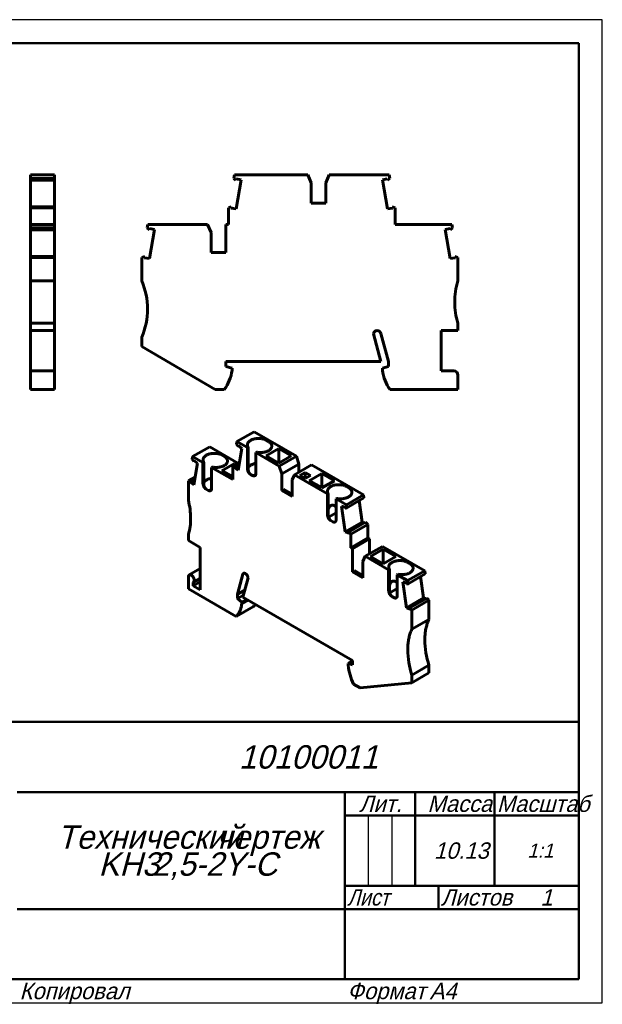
# Model space of a CAD drawing. Header units: millimetres. Extents: x 0 to 297, y 0 to 210.
# Tile 2 of 2: x 173 to 297, y 0 to 210. Entities that reach past the tile are written whole.
import ezdxf

# ---------------------------------------------------------------- set-up
doc = ezdxf.new("R2010")
doc.units = ezdxf.units.MM
doc.styles.add('TextStyle_2', font='T-FLEX Type A.TTF', dxfattribs={"oblique": 15, "height": 3.5})
doc.styles.add('TextStyle_4', font='T-FLEX Type A.TTF', dxfattribs={"width": 0.883061, "oblique": 15, "height": 3.5})
doc.styles.add('TextStyle_6', font='T-FLEX Type A.TTF', dxfattribs={"width": 0.98844, "oblique": 15, "height": 3.5})
doc.styles.add('TextStyle_7', font='T-FLEX Type A.TTF', dxfattribs={"oblique": 15, "height": 5})
doc.styles.add('TextStyle_8', font='T-FLEX Type A.TTF', dxfattribs={"oblique": 15, "height": 3})
doc.styles.add('TextStyle_9', font='T-FLEX Type A.TTF', dxfattribs={"oblique": 15, "height": 3.5})

# ---------------------------------------------------------------- blocks, each defined once
blk = doc.blocks.new('_FR1Страница_1')
at = {"color": 7, "linetype": 'Continuous', "lineweight": 25}
for p, q in [((297, 210), (0, 210)), ((297, 0), (297, 210)), ((247, 40), (247, 25)), ((252, 40), (252, 25)), ((242, 20), (292, 20)), ((262, 20), (262, 20)), ((0, 0), (297, 0))]:
    blk.add_line(p, q, dxfattribs=at)
at = {"color": 7, "linetype": 'Continuous', "lineweight": 50}
for p, q in [((20, 205), (292, 205)), ((292, 205), (292, 5)), ((107, 60), (292, 60)), ((172, 45), (292, 45)), ((242, 45), (242, 5)), ((257, 45), (257, 25)), ((274, 45), (274, 25)), ((242, 40), (292, 40)), ((242, 25), (292, 25)), ((262, 25), (262, 20)), ((172, 20), (292, 20)), ((292, 5), (20, 5))]:
    blk.add_line(p, q, dxfattribs=at)
at = {"color": 7, "oblique": 15}
for s, height, style, p in [('10100011', 5, 'TextStyle_7', (219.37, 50)), ('Лит.', 3.5, 'TextStyle_2', (245.03, 40.76)), ('Масса', 3.5, 'TextStyle_2', (259.65, 40.76)), ('Технический', 5, 'TextStyle_7', (180.55, 32.88)), ('чертеж', 5, 'TextStyle_7', (214.51, 32.88)), ('10.13', 3.5, 'TextStyle_2', (261.03, 30.75)), ('1:1', 3, 'TextStyle_8', (280.99, 31)), ('KH3', 5, 'TextStyle_7', (189.36, 27.12)), ('2,5-2Y-C', 5, 'TextStyle_7', (200.79, 27.12)), ('Листов', 3.5, 'TextStyle_2', (262.5, 20.75)), ('1', 3.5, 'TextStyle_9', (283.78, 20.75)), ('Копировал', 3.5, 'TextStyle_2', (172.5, 0.75)), ('Формат', 3.5, 'TextStyle_2', (242.5, 0.75)), ('A4', 3.5, 'TextStyle_2', (260.12, 0.75))]:
    blk.add_text(s, height=height, dxfattribs=dict(at, style=style)).set_placement(p)
for s, style, width, p in [('Масштаб', 'TextStyle_6', 0.98844, (274.5, 40.76)), ('Лист', 'TextStyle_4', 0.883061, (242.5, 20.75))]:
    blk.add_text(s, height=3.5, dxfattribs=dict(at, style=style, width=width)).set_placement(p)
blk = doc.blocks.new('Страница_1')
at = {"color": 7, "linetype": 'Continuous', "lineweight": 60}
for p, q in [((174.845, 176.103), (174.845, 176.83)), ((174.845, 176.83), (179.995, 176.83)), ((179.995, 176.103), (179.995, 176.83)), ((218.402, 176.83), (218.273, 176.103)), ((218.402, 176.83), (234.087, 176.83)), ((234.087, 176.83), (234.806, 175.13)), ((237.956, 175.13), (238.674, 176.83)), ((238.674, 176.83), (251.46, 176.83)), ((251.588, 176.103), (251.46, 176.83)), ((174.845, 175.709), (174.845, 176.103)), ((174.845, 176.103), (179.995, 176.103)), ((174.845, 175.709), (179.995, 175.709)), ((174.845, 170.019), (174.845, 175.707)), ((179.995, 175.709), (179.995, 176.103)), ((179.995, 170.019), (179.995, 175.707)), ((218.273, 176.103), (218.742, 175.709)), ((218.789, 175.978), (218.742, 175.709)), ((219.843, 175.792), (218.745, 169.563)), ((219.843, 175.792), (218.789, 175.978)), ((234.806, 170.83), (234.806, 175.13)), ((237.956, 175.13), (237.956, 170.83)), ((251.072, 175.978), (250.018, 175.792)), ((251.116, 169.563), (250.018, 175.792)), ((251.119, 175.709), (251.072, 175.978)), ((251.119, 175.709), (251.588, 176.103)), ((234.806, 170.83), (237.956, 170.83)), ((174.845, 169.787), (174.845, 170.017)), ((174.845, 170.017), (179.995, 170.017)), ((174.845, 169.787), (179.995, 169.787)), ((174.845, 166.23), (174.845, 169.787)), ((179.995, 169.787), (179.995, 170.017)), ((179.995, 166.23), (179.995, 169.787)), ((217.738, 170.017), (217.106, 169.787)), ((217.106, 166.23), (217.106, 169.787)), ((217.738, 170.017), (217.691, 169.749)), ((217.691, 169.749), (218.745, 169.563)), ((251.116, 169.563), (252.17, 169.749)), ((252.756, 169.787), (252.123, 170.017)), ((252.17, 169.749), (252.123, 170.017)), ((252.756, 166.23), (252.756, 169.787)), ((174.845, 165.503), (174.845, 166.23)), ((174.845, 166.23), (179.995, 166.23)), ((179.995, 165.503), (179.995, 166.23)), ((199.902, 166.23), (199.773, 165.503)), ((212.687, 166.23), (199.902, 166.23)), ((212.687, 166.23), (213.406, 164.53)), ((217.106, 166.23), (216.556, 166.23)), ((216.556, 166.23), (216.556, 160.23)), ((252.756, 166.23), (264.86, 166.23)), ((264.988, 165.503), (264.86, 166.23)), ((174.845, 165.109), (174.845, 165.503)), ((174.845, 165.503), (179.995, 165.503)), ((174.845, 165.109), (179.995, 165.109)), ((174.845, 159.419), (174.845, 165.107)), ((179.995, 165.109), (179.995, 165.503)), ((179.995, 159.419), (179.995, 165.107)), ((199.773, 165.503), (200.242, 165.109)), ((200.289, 165.378), (200.242, 165.109)), ((201.343, 165.192), (200.245, 158.963)), ((201.343, 165.192), (200.289, 165.378)), ((213.406, 160.23), (213.406, 164.53)), ((264.472, 165.378), (263.418, 165.192)), ((264.516, 158.963), (263.418, 165.192)), ((264.519, 165.109), (264.472, 165.378)), ((264.519, 165.109), (264.988, 165.503)), ((213.406, 160.23), (216.556, 160.23)), ((174.845, 159.187), (174.845, 159.417)), ((174.845, 159.417), (179.995, 159.417)), ((174.845, 154.18), (174.845, 159.187)), ((174.845, 159.187), (179.995, 159.187)), ((179.995, 159.187), (179.995, 159.417)), ((179.995, 154.18), (179.995, 159.187)), ((199.238, 159.417), (198.606, 159.187)), ((198.606, 159.187), (198.606, 154.18)), ((199.238, 159.417), (199.191, 159.149)), ((199.191, 159.149), (200.245, 158.963)), ((264.516, 158.963), (265.57, 159.149)), ((266.156, 159.187), (265.523, 159.417)), ((265.57, 159.149), (265.523, 159.417)), ((266.156, 154.18), (266.156, 159.187)), ((174.845, 149.68), (174.845, 154.18)), ((174.845, 154.18), (179.995, 154.18)), ((179.995, 149.68), (179.995, 154.18)), ((174.845, 145.18), (174.845, 149.68)), ((179.995, 145.18), (179.995, 149.68)), ((174.845, 143.58), (174.845, 145.18)), ((174.845, 145.18), (179.995, 145.18)), ((179.995, 143.58), (179.995, 145.18)), ((266.156, 143.58), (266.156, 145.18)), ((174.845, 143.58), (179.995, 143.58)), ((174.845, 134.98), (174.845, 143.58)), ((179.995, 134.982), (179.995, 143.58)), ((262.556, 134.98), (262.556, 143.58)), ((262.556, 143.58), (266.156, 143.58)), ((198.606, 142.18), (198.606, 140.18)), ((249.706, 136.98), (248.128, 142.868)), ((251.306, 136.98), (249.696, 142.987)), ((198.606, 140.18), (214.262, 130.98)), ((216.606, 136.98), (249.706, 136.98)), ((216.606, 135.88), (216.606, 136.98)), ((251.306, 136.98), (251.306, 135.88)), ((174.845, 134.98), (174.845, 134.08)), ((174.845, 134.98), (175.845, 134.98)), ((179.995, 134.98), (175.846, 134.98)), ((179.995, 134.98), (179.995, 134.08)), ((217.906, 135.532), (216.606, 135.88)), ((217.906, 135.08), (217.906, 135.532)), ((251.306, 135.88), (250.006, 135.532)), ((250.006, 135.532), (250.006, 135.08)), ((265.256, 134.98), (262.556, 134.98)), ((174.845, 130.98), (174.845, 134.08)), ((179.995, 130.98), (179.995, 134.08)), ((266.156, 130.98), (266.156, 134.08)), ((174.845, 130.98), (179.995, 130.98)), ((214.262, 130.98), (216.247, 130.98)), ((251.665, 130.98), (266.156, 130.98)), ((222.594, 121.967), (218.952, 119.864)), ((231.635, 116.747), (222.594, 121.967)), ((225.69, 119.893), (225.266, 120.138)), ((213.119, 118.783), (209.477, 116.68)), ((219.163, 115.293), (213.119, 118.783)), ((218.862, 119.323), (218.952, 119.864)), ((219.193, 118.81), (218.862, 119.323)), ((221.165, 118.587), (218.952, 119.864)), ((219.193, 118.81), (219.227, 119.01)), ((219.359, 118.906), (219.193, 118.81)), ((219.195, 113.791), (219.972, 118.428)), ((219.227, 119.01), (219.972, 118.428)), ((221.319, 118.676), (221.165, 118.587)), ((221.165, 114.096), (221.165, 118.587)), ((221.319, 114.185), (221.319, 118.676)), ((225.178, 116.842), (227.865, 118.393)), ((230.552, 116.842), (227.865, 118.393)), ((227.865, 115.29), (227.865, 118.393)), ((209.387, 116.139), (209.477, 116.68)), ((209.718, 115.626), (209.387, 116.139)), ((211.69, 115.403), (209.477, 116.68)), ((209.718, 115.626), (209.751, 115.826)), ((209.884, 115.722), (209.718, 115.626)), ((209.751, 115.826), (210.497, 115.244)), ((216.215, 116.709), (215.791, 116.954)), ((223.003, 117.526), (223.158, 117.615)), ((227.993, 114.645), (223.003, 117.526)), ((223.003, 117.526), (223.003, 113.035)), ((227.865, 115.29), (225.178, 116.842)), ((230.552, 116.842), (227.865, 115.29)), ((227.993, 114.645), (231.635, 116.747)), ((232.143, 115.066), (231.635, 116.747)), ((209.72, 110.606), (210.497, 115.244)), ((211.844, 115.492), (211.69, 115.403)), ((211.69, 110.912), (211.69, 115.403)), ((211.844, 111.001), (211.844, 115.492)), ((213.528, 114.341), (213.683, 114.43)), ((218.036, 111.739), (213.528, 114.341)), ((213.528, 114.341), (213.528, 109.851)), ((215.703, 113.657), (218.39, 115.209)), ((218.036, 112.31), (215.703, 113.657)), ((219.477, 115.475), (218.036, 114.642)), ((218.036, 111.739), (218.036, 114.642)), ((218.036, 114.642), (218.483, 114.572)), ((218.703, 115.028), (218.39, 115.209)), ((218.39, 114.847), (218.39, 115.209)), ((218.45, 114.373), (219.383, 114.911)), ((218.45, 114.373), (218.483, 114.572)), ((219.195, 113.791), (218.45, 114.373)), ((219.416, 115.111), (218.483, 114.572)), ((228.501, 112.963), (227.993, 114.645)), ((228.501, 112.963), (232.143, 115.066)), ((231.237, 112.772), (234.878, 114.875)), ((232.143, 115.066), (232.143, 113.295)), ((245.97, 108.471), (234.878, 114.875)), ((210.002, 112.29), (208.561, 111.458)), ((208.975, 111.188), (209.908, 111.727)), ((209.941, 111.926), (209.008, 111.388)), ((222.296, 112.627), (221.872, 112.872)), ((228.501, 112.963), (228.501, 109.453)), ((231.237, 112.772), (230.729, 111.677)), ((230.729, 108.167), (230.729, 111.677)), ((238.277, 108.707), (231.237, 112.772)), ((232.387, 112.637), (233.522, 113.292)), ((233.522, 111.982), (232.387, 112.637)), ((233.522, 113.292), (234.657, 112.637)), ((233.522, 111.982), (233.522, 113.292)), ((234.657, 112.637), (233.522, 111.982)), ((237.093, 113.066), (234.406, 111.514)), ((234.406, 111.514), (237.093, 109.963)), ((239.78, 111.514), (237.093, 113.066)), ((237.093, 113.066), (237.093, 109.963)), ((237.093, 109.963), (239.78, 111.514)), ((208.561, 107.37), (208.561, 111.458)), ((208.561, 111.458), (209.008, 111.388)), ((208.975, 111.188), (209.008, 111.388)), ((209.72, 110.606), (208.975, 111.188)), ((212.821, 109.442), (212.397, 109.687)), ((228.501, 109.453), (228.908, 109.687)), ((230.729, 108.167), (228.501, 109.453)), ((230.729, 108.636), (228.908, 109.687)), ((242.802, 110.014), (242.378, 110.259)), ((238.431, 108.797), (238.277, 108.707)), ((238.277, 104.217), (238.277, 108.707)), ((238.431, 108.797), (238.431, 104.306)), ((240.115, 107.646), (240.27, 107.735)), ((240.115, 103.155), (240.115, 107.646)), ((242.328, 106.369), (240.115, 107.646)), ((245.97, 108.471), (242.328, 106.369)), ((246.06, 107.825), (242.419, 105.722)), ((245.97, 108.471), (246.06, 107.825)), ((241.309, 106.109), (242.085, 100.575)), ((241.309, 106.109), (242.054, 105.831)), ((242.054, 105.831), (242.087, 105.593)), ((242.419, 105.722), (242.087, 105.593)), ((242.328, 106.369), (242.419, 105.722)), ((245.084, 107.261), (245.727, 102.678)), ((240.115, 104.669), (238.505, 103.74)), ((238.533, 103.642), (238.56, 103.62)), ((238.984, 102.992), (239.408, 102.747)), ((242.085, 100.575), (245.727, 102.678)), ((246.439, 102.637), (242.797, 100.535)), ((246.886, 102.191), (243.244, 100.088)), ((246.201, 102.5), (245.727, 102.678)), ((246.439, 102.637), (246.886, 102.191)), ((246.886, 99.287), (246.886, 102.191)), ((208.561, 98.716), (208.561, 100.022)), ((242.83, 100.297), (242.085, 100.575)), ((242.797, 100.535), (242.83, 100.297)), ((242.797, 100.535), (243.244, 100.088)), ((243.244, 97.185), (243.244, 100.088)), ((243.244, 97.185), (246.886, 99.287)), ((243.633, 96.96), (247.275, 99.063)), ((246.886, 99.287), (247.275, 99.063)), ((247.275, 99.063), (247.275, 95.904)), ((211.106, 97.246), (208.561, 98.716)), ((211.106, 88.183), (211.106, 97.246)), ((243.244, 97.185), (243.633, 96.96)), ((243.633, 96.96), (243.633, 92.061)), ((246.369, 95.381), (250.01, 97.483)), ((250.174, 96.858), (247.487, 95.307)), ((250.01, 97.483), (259.051, 92.264)), ((252.861, 95.307), (250.174, 96.858)), ((250.174, 96.858), (250.174, 93.755)), ((246.369, 95.381), (245.861, 94.286)), ((246.369, 95.381), (251.358, 92.5)), ((247.487, 95.307), (250.174, 93.755)), ((250.174, 93.755), (252.861, 95.307)), ((211.106, 92.733), (208.747, 91.371)), ((245.861, 90.775), (245.861, 94.286)), ((251.513, 92.589), (251.358, 92.5)), ((251.513, 92.589), (251.513, 88.098)), ((255.884, 93.806), (255.46, 94.051)), ((208.561, 88.428), (208.561, 90.959)), ((209.647, 89.812), (211.106, 90.655)), ((219.061, 87.264), (220.199, 91.512)), ((220.193, 86.611), (221.308, 90.774)), ((243.633, 92.061), (244.04, 92.296)), ((245.861, 90.775), (243.633, 92.061)), ((245.861, 91.245), (244.04, 92.296)), ((251.358, 88.009), (251.358, 92.5)), ((253.197, 91.439), (253.351, 91.528)), ((253.197, 86.948), (253.197, 91.439)), ((253.197, 91.439), (255.409, 90.161)), ((259.051, 92.264), (255.409, 90.161)), ((259.142, 91.617), (255.5, 89.515)), ((258.165, 91.054), (258.808, 86.47)), ((259.051, 92.264), (259.142, 91.617)), ((218.808, 82.512), (208.561, 88.428)), ((209.621, 89.04), (211.106, 89.897)), ((209.621, 89.799), (209.621, 89.04)), ((209.621, 89.04), (211.106, 88.183)), ((253.197, 88.462), (251.587, 87.532)), ((254.39, 89.902), (255.135, 89.623)), ((254.39, 89.902), (255.167, 84.368)), ((255.135, 89.623), (255.169, 89.385)), ((255.5, 89.515), (255.169, 89.385)), ((255.409, 90.161), (255.5, 89.515)), ((219.061, 87.264), (220.607, 88.157)), ((219.061, 87.264), (219.061, 86.366)), ((219.061, 86.366), (220.322, 87.094)), ((219.061, 86.366), (219.981, 85.551)), ((243.598, 73.098), (220.193, 86.611)), ((251.614, 87.435), (251.641, 87.413)), ((252.066, 86.785), (252.49, 86.54)), ((255.167, 84.368), (258.808, 86.47)), ((259.52, 86.43), (255.878, 84.327)), ((259.283, 86.293), (258.808, 86.47)), ((259.52, 86.43), (259.967, 85.983)), ((222.449, 84.614), (218.808, 82.512)), ((219.981, 85.551), (221.005, 86.142)), ((219.981, 85.182), (221.324, 85.958)), ((219.981, 85.551), (219.981, 85.182)), ((255.912, 84.089), (255.167, 84.368)), ((255.878, 84.327), (256.326, 83.881)), ((255.878, 84.327), (255.912, 84.089)), ((259.967, 85.983), (256.326, 83.881)), ((259.967, 85.983), (259.967, 81.896)), ((256.326, 83.881), (256.326, 79.793)), ((259.967, 81.896), (256.326, 79.793)), ((243.598, 72.977), (242.679, 72.446)), ((242.679, 72.077), (242.679, 72.446)), ((242.679, 72.446), (243.598, 72.2)), ((243.598, 72.2), (243.598, 73.098)), ((259.967, 72.098), (256.326, 69.995)), ((259.967, 72.098), (259.967, 70.465)), ((259.967, 70.465), (256.326, 68.362)), ((256.326, 69.995), (256.326, 68.362)), ((245.255, 67.242), (243.852, 68.053)), ((256.326, 68.362), (245.255, 67.242))]:
    blk.add_line(p, q, dxfattribs=at)
at = {"color": 7, "lineweight": 60, "flags": 128}
for points in [[(221.319, 118.676), (221.275, 118.751), (221.239, 118.827), (221.21, 118.904), (221.189, 118.983), (221.175, 119.061), (221.169, 119.14), (221.171, 119.219), (221.181, 119.298), (221.199, 119.376), (221.224, 119.454), (221.257, 119.531), (221.298, 119.606), (221.346, 119.68), (221.401, 119.753), (221.463, 119.823), (221.532, 119.891), (221.608, 119.957), (221.69, 120.021), (221.778, 120.081), (221.872, 120.138)], [(221.872, 120.138), (221.97, 120.192), (222.073, 120.242), (222.18, 120.289), (222.292, 120.332), (222.408, 120.371), (222.528, 120.407), (222.651, 120.439), (222.776, 120.467), (222.905, 120.49), (223.035, 120.51), (223.167, 120.525), (223.3, 120.536), (223.435, 120.542), (223.569, 120.544), (223.704, 120.542), (223.838, 120.536), (223.971, 120.525), (224.103, 120.51), (224.234, 120.49), (224.362, 120.467), (224.488, 120.439), (224.61, 120.407), (224.73, 120.371), (224.846, 120.332), (224.958, 120.289), (225.065, 120.242), (225.168, 120.192), (225.266, 120.138)], [(223.158, 117.615), (223.287, 117.589), (223.419, 117.568), (223.553, 117.552), (223.688, 117.539), (223.825, 117.531), (223.961, 117.528), (224.098, 117.529), (224.235, 117.535), (224.371, 117.545), (224.505, 117.56), (224.638, 117.579), (224.769, 117.602), (224.897, 117.63), (225.022, 117.662), (225.144, 117.698), (225.263, 117.738), (225.377, 117.781), (225.486, 117.829), (225.591, 117.88), (225.69, 117.934)], [(225.69, 117.934), (225.783, 117.99), (225.87, 118.05), (225.951, 118.112), (226.026, 118.176), (226.094, 118.243), (226.156, 118.312), (226.211, 118.383), (226.259, 118.456), (226.3, 118.53), (226.333, 118.605), (226.359, 118.682), (226.378, 118.759), (226.39, 118.836), (226.393, 118.914), (226.39, 118.991), (226.378, 119.069), (226.359, 119.146), (226.333, 119.222), (226.3, 119.297), (226.259, 119.371), (226.211, 119.444), (226.156, 119.515), (226.094, 119.584), (226.026, 119.651), (225.951, 119.716), (225.87, 119.778), (225.783, 119.837), (225.69, 119.893)], [(211.844, 115.492), (211.8, 115.567), (211.764, 115.643), (211.735, 115.72), (211.713, 115.798), (211.7, 115.877), (211.694, 115.956), (211.696, 116.035), (211.706, 116.114), (211.724, 116.192), (211.749, 116.27), (211.782, 116.346), (211.823, 116.422), (211.871, 116.496), (211.926, 116.568), (211.988, 116.639), (212.057, 116.707), (212.133, 116.773), (212.215, 116.836), (212.303, 116.897), (212.397, 116.954)], [(212.397, 116.954), (212.495, 117.007), (212.598, 117.058), (212.705, 117.104), (212.817, 117.148), (212.933, 117.187), (213.053, 117.223), (213.175, 117.254), (213.301, 117.282), (213.429, 117.306), (213.56, 117.325), (213.692, 117.34), (213.825, 117.351), (213.959, 117.358), (214.094, 117.36), (214.228, 117.358), (214.363, 117.351), (214.496, 117.34), (214.628, 117.325), (214.758, 117.306), (214.887, 117.282), (215.012, 117.254), (215.135, 117.223), (215.255, 117.187), (215.371, 117.148), (215.483, 117.104), (215.59, 117.058), (215.693, 117.007), (215.791, 116.954)], [(216.215, 114.75), (216.308, 114.806), (216.395, 114.865), (216.476, 114.928), (216.55, 114.992), (216.619, 115.059), (216.68, 115.128), (216.735, 115.199), (216.783, 115.272), (216.824, 115.346), (216.858, 115.421), (216.884, 115.497), (216.903, 115.574), (216.914, 115.652), (216.918, 115.729), (216.914, 115.807), (216.903, 115.884), (216.884, 115.961), (216.858, 116.038), (216.824, 116.113), (216.783, 116.187), (216.735, 116.26), (216.68, 116.331), (216.619, 116.4), (216.55, 116.467), (216.476, 116.531), (216.395, 116.593), (216.308, 116.653), (216.215, 116.709)], [(213.683, 114.43), (213.812, 114.405), (213.944, 114.384), (214.078, 114.367), (214.213, 114.355), (214.349, 114.347), (214.486, 114.344), (214.623, 114.345), (214.76, 114.351), (214.895, 114.361), (215.03, 114.376), (215.163, 114.395), (215.294, 114.418), (215.422, 114.446), (215.547, 114.478), (215.669, 114.513), (215.787, 114.553), (215.901, 114.597), (216.011, 114.644), (216.116, 114.695), (216.215, 114.75)], [(221.165, 114.096), (221.167, 114.031), (221.174, 113.964), (221.184, 113.894), (221.2, 113.824), (221.219, 113.753), (221.242, 113.681), (221.269, 113.61), (221.3, 113.538), (221.334, 113.468), (221.372, 113.399), (221.413, 113.332), (221.456, 113.268), (221.503, 113.205), (221.551, 113.146), (221.601, 113.09), (221.654, 113.038), (221.707, 112.989), (221.761, 112.946), (221.817, 112.906), (221.872, 112.872)], [(221.319, 114.332), (221.352, 114.382), (221.407, 114.453), (221.469, 114.522), (221.537, 114.589), (221.612, 114.653), (221.693, 114.715), (221.78, 114.775), (221.872, 114.831)], [(221.319, 114.185), (221.32, 114.13), (221.323, 114.072), (221.327, 114.013), (221.333, 113.952), (221.341, 113.889), (221.35, 113.826), (221.364, 113.749), (221.38, 113.672), (221.4, 113.594), (221.422, 113.518), (221.447, 113.443), (221.476, 113.37), (221.507, 113.299), (221.542, 113.231), (221.58, 113.166), (221.622, 113.105), (221.658, 113.057), (221.697, 113.012), (221.738, 112.971), (221.781, 112.934), (221.826, 112.901), (221.872, 112.872)], [(221.872, 114.831), (221.97, 114.885), (222.073, 114.935), (222.18, 114.981), (222.292, 115.025), (222.408, 115.064), (222.528, 115.1), (222.651, 115.132), (222.776, 115.159), (222.905, 115.183), (223.003, 115.198)], [(211.844, 111.148), (211.877, 111.197), (211.932, 111.268), (211.993, 111.337), (212.062, 111.404), (212.137, 111.469), (212.217, 111.531), (212.304, 111.59), (212.397, 111.647)], [(212.397, 111.647), (212.495, 111.7), (212.598, 111.75), (212.705, 111.797), (212.817, 111.84), (212.933, 111.88), (213.053, 111.915), (213.175, 111.947), (213.301, 111.975), (213.429, 111.999), (213.528, 112.013)], [(222.296, 112.627), (222.352, 112.597), (222.407, 112.573), (222.461, 112.554), (222.515, 112.54), (222.567, 112.533), (222.617, 112.53), (222.666, 112.534), (222.712, 112.543), (222.756, 112.557), (222.796, 112.577), (222.834, 112.602), (222.868, 112.633), (222.899, 112.668), (222.926, 112.709), (222.95, 112.754), (222.969, 112.803), (222.984, 112.856), (222.995, 112.912), (223.001, 112.972), (223.003, 113.035)], [(222.296, 112.627), (222.344, 112.602), (222.392, 112.581), (222.441, 112.566), (222.491, 112.554), (222.541, 112.547), (222.591, 112.545), (222.65, 112.548), (222.708, 112.558), (222.765, 112.573), (222.82, 112.594), (222.827, 112.598)], [(222.385, 112.619), (222.336, 112.623), (222.304, 112.623)], [(222.703, 112.69), (222.666, 112.674), (222.628, 112.656), (222.591, 112.64), (222.554, 112.629), (222.518, 112.622), (222.472, 112.617), (222.428, 112.616), (222.385, 112.619)], [(223, 112.961), (222.98, 112.936), (222.938, 112.888), (222.894, 112.842), (222.849, 112.799), (222.813, 112.768), (222.777, 112.741), (222.74, 112.716), (222.703, 112.69)], [(211.69, 110.912), (211.692, 110.847), (211.698, 110.779), (211.709, 110.71), (211.724, 110.64), (211.744, 110.568), (211.767, 110.497), (211.794, 110.425), (211.825, 110.354), (211.859, 110.284), (211.897, 110.215), (211.938, 110.148), (211.981, 110.083), (212.027, 110.021), (212.076, 109.962), (212.126, 109.906), (212.178, 109.853), (212.232, 109.805), (212.286, 109.761), (212.341, 109.722), (212.397, 109.687)], [(211.844, 111.001), (211.845, 110.946), (211.847, 110.888), (211.852, 110.829), (211.858, 110.767), (211.865, 110.705), (211.875, 110.641), (211.889, 110.564), (211.905, 110.487), (211.924, 110.41), (211.947, 110.334), (211.972, 110.259), (212, 110.186), (212.032, 110.115), (212.067, 110.047), (212.105, 109.982), (212.146, 109.92), (212.183, 109.873), (212.222, 109.828), (212.263, 109.787), (212.306, 109.75), (212.351, 109.716), (212.397, 109.687)], [(212.43, 109.668), (212.413, 109.681), (212.341, 109.74), (212.271, 109.802), (212.202, 109.866)], [(212.202, 109.866), (212.223, 109.827)], [(213.228, 109.505), (213.19, 109.489), (213.152, 109.471), (213.115, 109.456), (213.078, 109.445), (213.042, 109.438), (212.996, 109.433), (212.951, 109.432), (212.908, 109.435), (212.851, 109.445), (212.796, 109.459), (212.784, 109.464)], [(212.821, 109.442), (212.877, 109.413), (212.932, 109.389), (212.986, 109.37), (213.04, 109.356), (213.092, 109.348), (213.142, 109.346), (213.191, 109.349), (213.237, 109.358), (213.28, 109.373), (213.321, 109.393), (213.359, 109.418), (213.393, 109.449), (213.424, 109.484), (213.451, 109.524), (213.474, 109.569), (213.494, 109.618), (213.509, 109.671), (213.52, 109.728), (213.526, 109.788), (213.528, 109.851)], [(212.821, 109.442), (212.869, 109.417), (212.917, 109.397), (212.966, 109.381), (213.016, 109.37), (213.066, 109.363), (213.116, 109.361), (213.175, 109.364), (213.233, 109.373), (213.29, 109.389), (213.345, 109.41), (213.352, 109.414)], [(213.525, 109.777), (213.506, 109.754), (213.464, 109.705), (213.42, 109.659), (213.375, 109.615), (213.339, 109.585), (213.302, 109.557), (213.265, 109.532), (213.228, 109.505)], [(238.431, 108.797), (238.387, 108.871), (238.351, 108.948), (238.322, 109.025), (238.301, 109.103), (238.287, 109.182), (238.281, 109.261), (238.283, 109.34), (238.293, 109.418), (238.311, 109.497), (238.336, 109.575), (238.369, 109.651), (238.41, 109.727), (238.458, 109.801), (238.513, 109.873), (238.575, 109.944), (238.644, 110.012), (238.72, 110.078), (238.802, 110.141), (238.89, 110.201), (238.984, 110.259)], [(238.984, 110.259), (239.082, 110.312), (239.185, 110.362), (239.292, 110.409), (239.404, 110.452), (239.52, 110.492), (239.64, 110.527), (239.763, 110.559), (239.888, 110.587), (240.017, 110.611), (240.147, 110.63), (240.279, 110.645), (240.412, 110.656), (240.547, 110.662), (240.681, 110.665), (240.816, 110.662), (240.95, 110.656), (241.083, 110.645), (241.215, 110.63), (241.346, 110.611), (241.474, 110.587), (241.6, 110.559), (241.722, 110.527), (241.842, 110.492), (241.958, 110.452), (242.07, 110.409), (242.177, 110.362), (242.28, 110.312), (242.378, 110.259)], [(242.802, 108.054), (242.895, 108.111), (242.982, 108.17), (243.063, 108.232), (243.138, 108.297), (243.206, 108.364), (243.268, 108.433), (243.323, 108.504), (243.371, 108.576), (243.412, 108.65), (243.445, 108.726), (243.471, 108.802), (243.49, 108.879), (243.502, 108.956), (243.505, 109.034), (243.502, 109.112), (243.49, 109.189), (243.471, 109.266), (243.445, 109.342), (243.412, 109.418), (243.371, 109.492), (243.323, 109.564), (243.268, 109.635), (243.206, 109.704), (243.138, 109.771), (243.063, 109.836), (242.982, 109.898), (242.895, 109.957), (242.802, 110.014)], [(240.27, 107.735), (240.399, 107.71), (240.531, 107.689), (240.665, 107.672), (240.8, 107.66), (240.937, 107.652), (241.073, 107.649), (241.21, 107.65), (241.347, 107.655), (241.483, 107.666), (241.617, 107.68), (241.75, 107.699), (241.881, 107.723), (242.009, 107.75), (242.134, 107.782), (242.256, 107.818), (242.375, 107.858), (242.489, 107.902), (242.598, 107.949), (242.703, 108), (242.802, 108.054)], [(238.984, 106.198), (238.93, 106.164), (238.878, 106.124), (238.827, 106.079), (238.779, 106.028), (238.731, 105.971), (238.686, 105.909), (238.643, 105.841), (238.602, 105.768), (238.564, 105.689), (238.527, 105.605), (238.493, 105.516), (238.461, 105.421), (238.431, 105.318)], [(240.115, 105.951), (240.089, 105.972), (240.008, 106.032), (239.927, 106.086), (239.847, 106.134), (239.769, 106.176), (239.695, 106.21), (239.623, 106.237), (239.551, 106.259), (239.482, 106.275), (239.413, 106.286), (239.347, 106.29), (239.281, 106.289), (239.218, 106.282), (239.157, 106.269), (239.097, 106.251), (239.04, 106.227), (238.984, 106.198)], [(238.277, 104.217), (238.279, 104.151), (238.286, 104.084), (238.296, 104.015), (238.312, 103.944), (238.331, 103.873), (238.354, 103.802), (238.381, 103.73), (238.412, 103.659), (238.446, 103.589), (238.484, 103.52), (238.525, 103.453), (238.568, 103.388), (238.615, 103.326), (238.663, 103.266), (238.713, 103.21), (238.766, 103.158), (238.819, 103.11), (238.873, 103.066), (238.929, 103.027), (238.984, 102.992)], [(238.984, 102.992), (238.938, 103.021), (238.893, 103.055), (238.85, 103.092), (238.809, 103.133), (238.77, 103.177), (238.734, 103.225), (238.692, 103.286), (238.654, 103.351), (238.619, 103.42), (238.588, 103.491), (238.559, 103.564), (238.534, 103.639), (238.512, 103.715), (238.492, 103.792), (238.476, 103.869), (238.462, 103.946), (238.453, 104.009), (238.445, 104.072), (238.439, 104.133), (238.435, 104.193), (238.432, 104.251), (238.431, 104.306)], [(238.81, 103.132), (238.753, 103.239), (238.687, 103.366), (238.623, 103.493), (238.56, 103.62)], [(240.115, 103.155), (240.113, 103.093), (240.107, 103.033), (240.096, 102.976), (240.081, 102.923), (240.062, 102.874), (240.038, 102.829), (240.011, 102.789), (239.98, 102.753), (239.946, 102.723), (239.908, 102.698), (239.868, 102.678), (239.824, 102.663), (239.778, 102.654), (239.729, 102.651), (239.679, 102.653), (239.627, 102.661), (239.573, 102.674), (239.519, 102.693), (239.464, 102.718), (239.408, 102.747)], [(239.939, 102.718), (239.932, 102.714), (239.877, 102.693), (239.82, 102.678), (239.762, 102.669), (239.703, 102.666), (239.653, 102.668), (239.603, 102.675), (239.553, 102.686), (239.504, 102.702), (239.456, 102.722), (239.408, 102.747)], [(251.513, 92.589), (251.469, 92.664), (251.432, 92.74), (251.403, 92.817), (251.382, 92.895), (251.369, 92.974), (251.363, 93.053), (251.365, 93.132), (251.375, 93.211), (251.392, 93.289), (251.418, 93.367), (251.451, 93.444), (251.491, 93.519), (251.539, 93.593), (251.594, 93.666), (251.657, 93.736), (251.726, 93.804), (251.801, 93.87), (251.883, 93.933), (251.972, 93.994), (252.066, 94.051)], [(252.066, 94.051), (252.163, 94.105), (252.266, 94.155), (252.374, 94.202), (252.486, 94.245), (252.602, 94.284), (252.721, 94.32), (252.844, 94.352), (252.97, 94.379), (253.098, 94.403), (253.229, 94.422), (253.361, 94.438), (253.494, 94.449), (253.628, 94.455), (253.763, 94.457), (253.897, 94.455), (254.031, 94.449), (254.165, 94.438), (254.297, 94.422), (254.427, 94.403), (254.555, 94.379), (254.681, 94.352), (254.804, 94.32), (254.924, 94.284), (255.039, 94.245), (255.151, 94.202), (255.259, 94.155), (255.362, 94.105), (255.46, 94.051)], [(255.884, 91.847), (255.976, 91.903), (256.063, 91.963), (256.144, 92.025), (256.219, 92.089), (256.287, 92.156), (256.349, 92.225), (256.404, 92.296), (256.452, 92.369), (256.493, 92.443), (256.527, 92.518), (256.553, 92.595), (256.572, 92.671), (256.583, 92.749), (256.587, 92.827), (256.583, 92.904), (256.572, 92.982), (256.553, 93.059), (256.527, 93.135), (256.493, 93.21), (256.452, 93.284), (256.404, 93.357), (256.349, 93.428), (256.287, 93.497), (256.219, 93.564), (256.144, 93.628), (256.063, 93.691), (255.976, 93.75), (255.884, 93.806)], [(209.834, 90.224), (209.832, 90.283), (209.826, 90.344), (209.816, 90.406), (209.802, 90.469), (209.785, 90.533), (209.764, 90.598), (209.74, 90.662), (209.712, 90.726), (209.681, 90.789), (209.647, 90.851), (209.61, 90.912), (209.571, 90.97), (209.53, 91.026), (209.486, 91.079), (209.441, 91.13), (209.394, 91.177), (209.346, 91.22), (209.297, 91.26), (209.247, 91.295), (209.197, 91.326), (209.147, 91.353), (209.098, 91.375), (209.049, 91.392), (209.001, 91.404), (208.954, 91.411), (208.908, 91.413), (208.865, 91.41), (208.823, 91.402), (208.784, 91.389), (208.747, 91.371), (208.713, 91.348), (208.682, 91.321), (208.655, 91.289), (208.63, 91.252), (208.609, 91.212), (208.592, 91.168), (208.578, 91.12), (208.569, 91.069), (208.563, 91.015), (208.561, 90.959)], [(221.308, 90.774), (221.301, 90.834), (221.289, 90.896), (221.273, 90.958), (221.254, 91.022), (221.23, 91.085), (221.203, 91.148), (221.173, 91.209), (221.139, 91.27), (221.103, 91.328), (221.063, 91.385), (221.022, 91.439), (220.978, 91.489), (220.932, 91.536), (220.885, 91.58), (220.838, 91.619), (220.789, 91.654), (220.74, 91.684), (220.691, 91.709), (220.643, 91.729), (220.595, 91.744), (220.548, 91.753), (220.503, 91.757), (220.46, 91.756), (220.419, 91.749), (220.38, 91.737), (220.344, 91.719), (220.311, 91.696), (220.282, 91.669), (220.255, 91.636), (220.233, 91.599), (220.214, 91.557), (220.199, 91.512)], [(253.351, 91.528), (253.481, 91.502), (253.613, 91.481), (253.747, 91.464), (253.882, 91.452), (254.018, 91.444), (254.155, 91.441), (254.292, 91.442), (254.428, 91.448), (254.564, 91.458), (254.699, 91.473), (254.831, 91.492), (254.962, 91.515), (255.091, 91.543), (255.216, 91.575), (255.338, 91.611), (255.456, 91.651), (255.57, 91.694), (255.68, 91.742), (255.784, 91.793), (255.884, 91.847)], [(209.621, 89.799), (209.654, 89.816), (209.684, 89.837), (209.711, 89.861), (209.736, 89.89), (209.759, 89.921), (209.778, 89.956), (209.795, 89.994), (209.809, 90.035), (209.82, 90.079), (209.827, 90.125), (209.832, 90.173), (209.834, 90.224)], [(252.066, 89.991), (252.012, 89.957), (251.96, 89.917), (251.909, 89.872), (251.86, 89.82), (251.813, 89.764), (251.768, 89.702), (251.725, 89.634), (251.684, 89.56), (251.645, 89.482), (251.609, 89.397), (251.574, 89.308), (251.543, 89.214), (251.513, 89.111)], [(253.197, 89.743), (253.171, 89.764), (253.089, 89.825), (253.009, 89.879), (252.929, 89.927), (252.85, 89.969), (252.777, 90.002), (252.704, 90.03), (252.633, 90.052), (252.563, 90.068), (252.495, 90.078), (252.428, 90.083), (252.363, 90.081), (252.3, 90.074), (252.238, 90.062), (252.179, 90.043), (252.121, 90.02), (252.066, 89.991)], [(251.358, 88.009), (251.361, 87.944), (251.367, 87.877), (251.378, 87.807), (251.393, 87.737), (251.412, 87.666), (251.435, 87.594), (251.463, 87.523), (251.493, 87.451), (251.528, 87.381), (251.566, 87.312), (251.606, 87.245), (251.65, 87.18), (251.696, 87.118), (251.745, 87.059), (251.795, 87.003), (251.847, 86.951), (251.9, 86.902), (251.955, 86.858), (252.01, 86.819), (252.066, 86.785)], [(252.066, 86.785), (252.019, 86.814), (251.975, 86.847), (251.932, 86.884), (251.891, 86.925), (251.852, 86.97), (251.815, 87.018), (251.774, 87.079), (251.736, 87.144), (251.701, 87.212), (251.669, 87.283), (251.641, 87.356), (251.615, 87.431), (251.593, 87.507), (251.574, 87.584), (251.557, 87.662), (251.543, 87.739), (251.534, 87.802), (251.526, 87.865), (251.52, 87.926), (251.516, 87.985), (251.514, 88.043), (251.513, 88.098)], [(251.892, 86.924), (251.834, 87.032), (251.769, 87.158), (251.704, 87.285), (251.641, 87.413)], [(253.197, 86.948), (253.195, 86.885), (253.188, 86.825), (253.177, 86.769), (253.162, 86.716), (253.143, 86.666), (253.12, 86.622), (253.093, 86.581), (253.062, 86.546), (253.027, 86.515), (252.99, 86.49), (252.949, 86.47), (252.905, 86.456), (252.859, 86.447), (252.811, 86.443), (252.76, 86.446), (252.708, 86.453), (252.655, 86.467), (252.6, 86.486), (252.545, 86.51), (252.49, 86.54)], [(253.021, 86.511), (253.013, 86.507), (252.959, 86.486), (252.902, 86.471), (252.844, 86.461), (252.784, 86.458), (252.735, 86.46), (252.685, 86.467), (252.635, 86.478), (252.586, 86.494), (252.537, 86.515), (252.49, 86.54)], [(218.808, 82.512), (218.908, 82.621), (219.005, 82.736), (219.098, 82.856), (219.187, 82.981), (219.272, 83.111), (219.351, 83.244), (219.427, 83.381), (219.498, 83.522), (219.565, 83.668), (219.629, 83.821), (219.689, 83.979), (219.744, 84.141), (219.795, 84.307), (219.842, 84.477), (219.883, 84.648), (219.92, 84.822), (219.952, 85.001), (219.981, 85.182)], [(222.449, 84.614), (222.55, 84.724), (222.647, 84.839), (222.74, 84.959), (222.829, 85.084), (222.831, 85.088)], [(259.967, 81.896), (259.872, 81.691), (259.782, 81.48), (259.698, 81.264), (259.618, 81.043), (259.544, 80.817), (259.477, 80.59), (259.414, 80.358), (259.357, 80.122), (259.306, 79.881), (259.259, 79.631), (259.217, 79.377), (259.181, 79.119), (259.15, 78.857), (259.125, 78.59), (259.106, 78.325), (259.093, 78.056), (259.085, 77.784), (259.082, 77.508)], [(256.326, 79.793), (256.231, 79.588), (256.141, 79.378), (256.056, 79.162), (255.977, 78.941), (255.903, 78.715), (255.835, 78.488), (255.773, 78.256), (255.716, 78.019), (255.664, 77.779), (255.617, 77.529), (255.575, 77.275), (255.539, 77.017), (255.509, 76.754), (255.484, 76.488), (255.465, 76.222), (255.451, 75.953), (255.443, 75.681), (255.44, 75.406)]]:
    blk.add_lwpolyline(points, dxfattribs=at)
at = {"color": 7, "linetype": 'Continuous', "lineweight": 60}
for centre, radius, start, end in [((184.858, 148.18), 15, 0, 23.57818), ((280.465, 149.68), 15, 162.5424, 180), ((280.465, 149.68), 15, 180, 197.4576), ((184.858, 148.18), 15, 336.42182, 360), ((248.923, 142.78), 0.8, 15, 173.72532), ((208.512, 136.496), 9.5, 324.50968, 351.4318), ((259.4, 136.496), 9.5, 188.5682, 215.49032), ((265.256, 134.08), 0.9, 0, 90), ((191.644, 103.273), 17.406, 0.46413, 13.61508), ((197.955, 103.281), 11.095, 342.91987, 0.6891), ((277.602, 77.762), 18.522, 180.78466, 197.80572), ((273.961, 75.659), 18.522, 180.78466, 197.80572), ((256.474, 73.915), 13.917, 187.58588, 204.91149)]:
    blk.add_arc(centre, radius, start, end, dxfattribs=at)
blk.add_blockref('_FR1Страница_1', (0, 0))

msp = doc.modelspace()

# ---------------------------------------------------------------- block references
msp.add_blockref('Страница_1', (0, 0))

doc.saveas('drawing.dxf')
